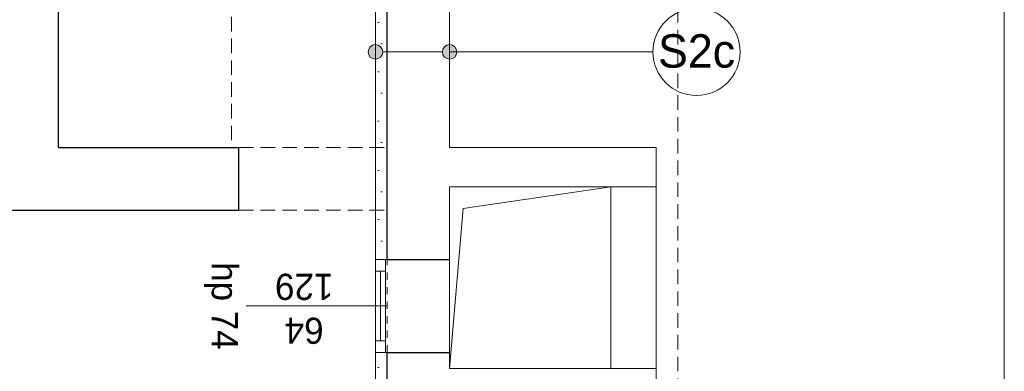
# Model space of a CAD drawing. Extents: x -21260 to 35740, y -2672 to 187028.
# Tile 32 of 120: x 28967 to 35740, y 15966 to 18386. Entities that reach past the tile are written whole.
import ezdxf

# ---------------------------------------------------------------- set-up
doc = ezdxf.new("R2010")
doc.units = 0
doc.header["$MEASUREMENT"] = 0
doc.linetypes.add('Hidden Line', pattern=[100, 50, -50])
doc.linetypes.add('Krawędzie ukryte', pattern=[150, 100, -50])
doc.layers.add('arch izolacje_Nr_Pióra__3', color=7, linetype='Continuous', lineweight=13, true_color=0xff6600)
doc.layers.add('Arch ocieplenie', color=7, linetype='Continuous')
doc.layers.add('Arch opisy', color=7, linetype='Continuous')
for name, color, linetype, lineweight in [('Arch ocieplenie_Nr_Pióra__21', 7, 'Continuous', 13), ('Arch opisy_Nr_Pióra__1', 7, 'Continuous', 25), ('Arch opisy_Nr_Pióra__21', 7, 'Continuous', 13), ('ARCH TABELA_Nr_Pióra__21', 7, 'Continuous', 13), ('INWENT OPISY_Nr_Pióra__21', 7, 'Continuous', 13), ('INWENT. OKNA_Nr_Pióra__5', 7, 'Continuous', 13), ('INWENT.ŚCIANY_Nr_Pióra__1', 7, 'Continuous', 25), ('INWENT.ŚCIANY_Nr_Pióra__21', 7, 'Continuous', 13), ('Istniejące schody_Nr_Pióra__21', 7, 'Continuous', 13)]:
    doc.layers.add(name, color=color, linetype=linetype, lineweight=lineweight)
doc.styles.add('GENERATED_STYLE_4', font='txt')
doc.styles.add('GENERATED_STYLE_7', font='txt')
pattern_1 = [(0, (0, 0), (0, 623.538), [60, -300]), (0, (180, 311.8), (0, 623.538), [60, -300]), (60, (0, 0), (-540, 311.769), [60, -300]), (60, (360, 0), (-540, 311.769), [60, -300]), (120, (60, 0), (540, 311.769), [60, -300]), (120, (420, 0), (540, 311.769), [60, -300]), (0, (0, 60), (0, 120), [0, -120, 0, -180]), (45, (60, 60), (-84.8528, 84.8528), [0, -90, 0, -150])]

# ---------------------------------------------------------------- blocks, each defined once
blk = doc.blocks.new('Ściana_20', base_point=(31494.1, 16735.9))
at = {"layer": 'Arch ocieplenie_Nr_Pióra__21', "linetype": 'Continuous'}
h = blk.add_hatch(dxfattribs=at)
h.set_pattern_fill('Structural_Concrete', color=256, style=0, pattern_type=2)
h.set_pattern_definition(pattern_1)
h.paths.add_polyline_path([(31494.1, 16735.9), (31494.1, 20098.7), (31414.1, 20098.7), (31414.1, 16735.9)], flags=0)
for p, q in [((31494.1, 20098.7), (31414.1, 20098.7)), ((31414.1, 20098.7), (31414.1, 16735.9)), ((31494.1, 16735.9), (31494.1, 20098.7)), ((31414.1, 16735.9), (31494.1, 16735.9))]:
    blk.add_line(p, q, dxfattribs=at)
blk = doc.blocks.new('Ściana_21', base_point=(31494.1, 16095.9))
at = {"layer": 'Arch ocieplenie_Nr_Pióra__21', "linetype": 'Continuous'}
h = blk.add_hatch(dxfattribs=at)
h.set_pattern_fill('Structural_Concrete', color=256, style=0, pattern_type=2)
h.set_pattern_definition(pattern_1)
h.paths.add_polyline_path([(31414.1, 16095.9), (31414.1, 15765.9), (31494.1, 15715.9), (31494.1, 16095.9)], flags=0)
for p, q in [((31414.1, 16095.9), (31414.1, 15765.9)), ((31494.1, 16095.9), (31414.1, 16095.9)), ((31494.1, 15715.9), (31494.1, 16095.9))]:
    blk.add_line(p, q, dxfattribs=at)
blk = doc.blocks.new('Linia_27', base_point=(31924.1, 18164.4))
at = {"layer": 'Arch opisy_Nr_Pióra__21', "linetype": 'Continuous'}
blk.add_line((31924.1, 18164.4), (33323.1, 18164.4), dxfattribs=at)
blk.add_circle((33623.1, 18164.4), 300, dxfattribs=at)
blk = doc.blocks.new('Linia_28', base_point=(31414.1, 18164.4))
at = {"layer": 'Arch opisy_Nr_Pióra__21', "linetype": 'Continuous'}
for points in [[(31464.1, 18164.4), (31460.3, 18183.6), (31449.4, 18199.8), (31433.2, 18210.6), (31414.1, 18214.4), (31394.9, 18210.6), (31378.7, 18199.8), (31367.9, 18183.6), (31364.1, 18164.4), (31367.9, 18145.3), (31378.7, 18129.1), (31394.9, 18118.2), (31414.1, 18114.4), (31433.2, 18118.2), (31449.4, 18129.1), (31460.3, 18145.3)], [(31974.1, 18164.4), (31970.3, 18183.6), (31959.4, 18199.8), (31943.2, 18210.6), (31924.1, 18214.4), (31904.9, 18210.6), (31888.7, 18199.8), (31877.9, 18183.6), (31874.1, 18164.4), (31877.9, 18145.3), (31888.7, 18129.1), (31904.9, 18118.2), (31924.1, 18114.4), (31943.2, 18118.2), (31959.4, 18129.1), (31970.3, 18145.3)]]:
    blk.add_hatch(color=256, dxfattribs=at).paths.add_polyline_path(points, flags=0)
blk.add_line((31464.1, 18164.4), (31874.1, 18164.4), dxfattribs=at)
for centre in [(31414.1, 18164.4), (31924.1, 18164.4)]:
    blk.add_circle(centre, 50, dxfattribs=at)

msp = doc.modelspace()

# ---------------------------------------------------------------- linework, layer by layer
at = {"layer": 'arch izolacje_Nr_Pióra__3', "linetype": 'Continuous'}
for p, q in [((31924.1, 17505.9), (31924.1, 18895.9)), ((31924.1, 17505.9), (33344.1, 17505.9)), ((33344.1, 17505.9), (33344.1, 17235.9)), ((31924.1, 16735.9), (31924.1, 17235.9)), ((33344.1, 17235.9), (31924.1, 17235.9)), ((31924.1, 15985.9), (31924.1, 16095.9)), ((33344.1, 15985.9), (31924.1, 15985.9)), ((33344.1, 15985.9), (33344.1, 14525.9))]:
    msp.add_line(p, q, dxfattribs=at)
at = {"layer": 'Arch ocieplenie_Nr_Pióra__21', "linetype": 'Continuous'}
msp.add_line((31414.1, 16095.9), (31414.1, 16735.9), dxfattribs=at)
at = {"layer": 'ARCH TABELA_Nr_Pióra__21', "linetype": 'Continuous'}
msp.add_line((35740.1, 27028.4), (35740.1, -2671.6), dxfattribs=at)
at = {"layer": 'INWENT OPISY_Nr_Pióra__21', "linetype": 'Continuous'}
msp.add_line((31494.1, 16415.9), (30524.1, 16415.9), dxfattribs=at)
at = {"layer": 'INWENT. OKNA_Nr_Pióra__5', "linetype": 'Continuous'}
for p, q in [((31414.1, 16095.9), (31414.1, 16735.9)), ((31414.1, 16735.9), (31484.1, 16735.9)), ((31484.1, 16735.9), (31484.1, 16095.9)), ((31414.1, 16655.9), (31484.1, 16655.9)), ((31449.1, 16175.9), (31449.1, 16655.9)), ((31414.1, 16175.9), (31484.1, 16175.9)), ((31414.1, 16095.9), (31484.1, 16095.9))]:
    msp.add_line(p, q, dxfattribs=at)
at = {"layer": 'INWENT.ŚCIANY_Nr_Pióra__1', "linetype": 'Continuous'}
for p, q in [((31494.1, 17505.9), (31494.1, 22595.9)), ((29234.1, 17505.9), (29234.1, 21425.9)), ((29234.1, 17505.9), (30474.1, 17505.9)), ((30474.1, 17075.9), (30474.1, 17505.9)), ((31494.1, 17075.9), (31494.1, 17505.9)), ((28794.1, 17075.9), (30474.1, 17075.9)), ((31494.1, 16735.9), (31494.1, 17075.9)), ((31494.1, 16735.9), (31924.1, 16735.9)), ((31494.1, 15715.9), (31494.1, 16095.9)), ((31494.1, 16095.9), (31924.1, 16095.9))]:
    msp.add_line(p, q, dxfattribs=at)
at = {"layer": 'INWENT.ŚCIANY_Nr_Pióra__21', "linetype": 'Krawędzie ukryte'}
for p, q in [((30474.1, 17505.9), (31494.1, 17505.9)), ((30474.1, 17075.9), (31494.1, 17075.9))]:
    msp.add_line(p, q, dxfattribs=at)
at = {"layer": 'INWENT.ŚCIANY_Nr_Pióra__21', "linetype": 'Continuous'}
for p, q in [((32016.7, 17086.7), (33034.1, 17235.9)), ((33034.1, 15985.9), (33034.1, 17235.9)), ((33344.1, 15985.9), (33344.1, 17235.9)), ((31924.1, 15985.9), (32016.7, 17086.7)), ((31924.1, 16095.9), (31924.1, 16735.9))]:
    msp.add_line(p, q, dxfattribs=at)
at = {"layer": 'INWENT.ŚCIANY_Nr_Pióra__21', "linetype": 'Hidden Line'}
msp.add_line((31494.1, 16095.9), (31494.1, 16735.9), dxfattribs=at)
at = {"layer": 'Istniejące schody_Nr_Pióra__21', "linetype": 'Krawędzie ukryte'}
for p, q in [((30424.1, 20505.9), (30424.1, 17505.9)), ((33494.1, 15665.9), (33494.1, 19345.9))]:
    msp.add_line(p, q, dxfattribs=at)

# ---------------------------------------------------------------- block references
at = {"layer": 'Arch ocieplenie'}
for name, p in [('Ściana_20', (31494.1, 16735.9)), ('Ściana_21', (31494.1, 16095.9))]:
    msp.add_blockref(name, p, dxfattribs=at)
at = {"layer": 'Arch opisy', "linetype": 'Continuous'}
for name, p in [('Linia_27', (31924.1, 18164.4)), ('Linia_28', (31414.1, 18164.4))]:
    msp.add_blockref(name, p, dxfattribs=at)

# ---------------------------------------------------------------- texts
at = {"layer": 'Arch opisy_Nr_Pióra__1', "linetype": 'Continuous', "insert": (33623.1, 18285.8), "char_height": 230, "attachment_point": 2, "style": 'GENERATED_STYLE_4'}
msp.add_mtext('{S2c}', dxfattribs=at)
at = {"layer": 'INWENT OPISY_Nr_Pióra__21', "linetype": 'Continuous', "insert": (30467.8, 16415.9), "char_height": 180, "attachment_point": 2, "rotation": 270, "style": 'GENERATED_STYLE_7'}
msp.add_mtext('{hp 74}', dxfattribs=at)
at = {"layer": 'INWENT OPISY_Nr_Pióra__21', "linetype": 'Continuous', "insert": (30924.1, 16155), "char_height": 180, "width": 1346.334, "attachment_point": 2, "rotation": 180, "line_spacing_factor": 1.007146, "style": 'GENERATED_STYLE_7'}
msp.add_mtext('{64\\P129}', dxfattribs=at)

doc.saveas('drawing.dxf')
